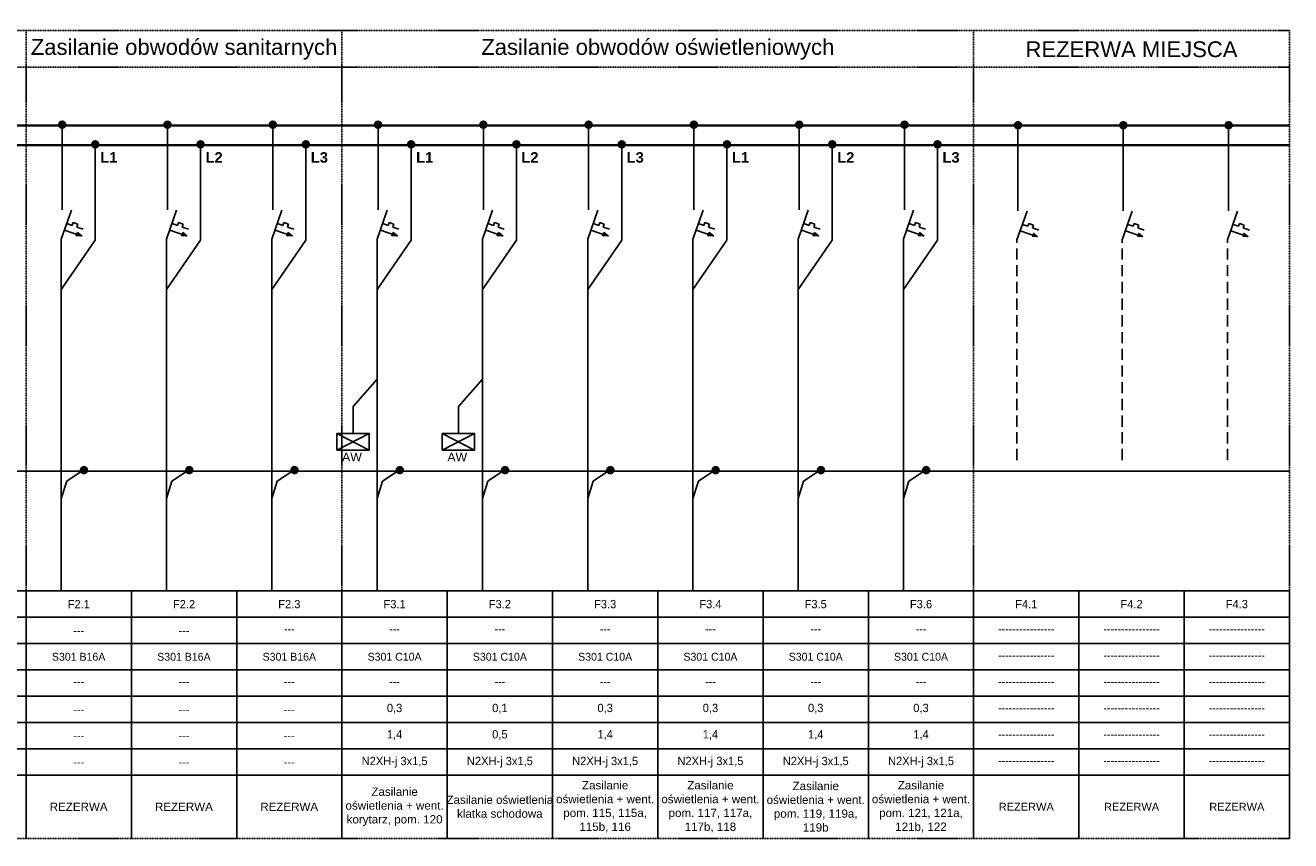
# Model space of a CAD drawing. Header units: millimetres. Extents: x 203 to 3426, y 719 to 2381.
# Tile 5 of 185: x 1523 to 2244, y 724 to 1189. Entities that reach past the tile are written whole.
import ezdxf
from ezdxf.enums import TextEntityAlignment as Align

# ---------------------------------------------------------------- set-up
doc = ezdxf.new("R2010")
doc.units = ezdxf.units.MM
doc.linetypes.add('DASHED', pattern=[0.75, 0.5, -0.25])
doc.linetypes.add('DASHED2', pattern=[9.525, 6.35, -3.175])
for name, color, linetype in [('Blok', 7, 'Continuous'), ('elektryka', 3, 'Continuous'), ('XE_adresy', 7, 'Continuous'), ('XE_opisy', 7, 'Continuous')]:
    doc.layers.add(name, color=color, linetype=linetype)
doc.styles.add('opis_el', font='arialbd.ttf')
doc.styles.get("Standard").update_dxf_attribs({"font": 'ARIAL.TTF'})
doc.styles.add('STYLE2', font='txt', dxfattribs={"height": 2.5})

msp = doc.modelspace()

# ---------------------------------------------------------------- hatches: boundary and pattern name
at = {"linetype": 'Continuous'}
for points in [[(1556.53, 933.1, 1), (1556.53, 937.97, 1)], [(1616.53, 933.1, 1), (1616.53, 937.97, 1)], [(1676.53, 933.1, 1), (1676.53, 937.97, 1)], [(1736.53, 933.1, 1), (1736.53, 937.97, 1)], [(1796.53, 933.1, 1), (1796.53, 937.97, 1)], [(1856.53, 933.1, 1), (1856.53, 937.97, 1)], [(1916.53, 933.1, 1), (1916.53, 937.97, 1)], [(1976.53, 933.1, 1), (1976.53, 937.97, 1)], [(2036.53, 933.1, 1), (2036.53, 937.97, 1)]]:
    msp.add_hatch(color=94, dxfattribs=at).paths.add_polyline_path(points)
at = {"layer": 'Blok'}
for color, points in [(24, [(1544.14, 1129.95, 1), (1544.14, 1134.83, 1)]), (24, [(1604.14, 1129.95, 1), (1604.14, 1134.83, 1)]), (24, [(1664.14, 1129.95, 1), (1664.14, 1134.83, 1)]), (24, [(1724.14, 1129.95, 1), (1724.14, 1134.83, 1)]), (24, [(1784.14, 1129.95, 1), (1784.14, 1134.83, 1)]), (24, [(1844.14, 1129.95, 1), (1844.14, 1134.83, 1)]), (24, [(1904.14, 1129.95, 1), (1904.14, 1134.83, 1)]), (24, [(1964.14, 1129.95, 1), (1964.14, 1134.83, 1)]), (24, [(2024.14, 1129.95, 1), (2024.14, 1134.83, 1)]), (24, [(2088.85, 1129.65, 1), (2088.85, 1134.53, 1)]), (24, [(2148.85, 1129.65, 1), (2148.85, 1134.53, 1)]), (24, [(2208.85, 1129.65, 1), (2208.85, 1134.53, 1)]), (5, [(1562.98, 1118.76, 1), (1562.98, 1123.64, 1)]), (5, [(1622.98, 1118.76, 1), (1622.98, 1123.64, 1)]), (5, [(1682.98, 1118.76, 1), (1682.98, 1123.64, 1)]), (5, [(1742.98, 1118.76, 1), (1742.98, 1123.64, 1)]), (5, [(1802.98, 1118.76, 1), (1802.98, 1123.64, 1)]), (5, [(1862.98, 1118.76, 1), (1862.98, 1123.64, 1)]), (5, [(1922.98, 1118.76, 1), (1922.98, 1123.64, 1)]), (5, [(1982.98, 1118.76, 1), (1982.98, 1123.64, 1)]), (5, [(2042.98, 1118.76, 1), (2042.98, 1123.64, 1)])]:
    msp.add_hatch(color=color, dxfattribs=at).paths.add_polyline_path(points)
at = {"layer": 'XE_opisy'}
for color, points in [(256, [(1555.41, 1068.86), (1552.05, 1068.84), (1552.8, 1070.97)]), (256, [(1615.41, 1068.86), (1612.05, 1068.84), (1612.8, 1070.97)]), (256, [(1675.41, 1068.86), (1672.05, 1068.84), (1672.8, 1070.97)]), (256, [(1735.41, 1068.86), (1732.05, 1068.84), (1732.8, 1070.97)]), (256, [(1795.41, 1068.86), (1792.05, 1068.84), (1792.8, 1070.97)]), (256, [(1855.41, 1068.86), (1852.05, 1068.84), (1852.8, 1070.97)]), (256, [(1915.41, 1068.86), (1912.05, 1068.84), (1912.8, 1070.97)]), (256, [(1975.41, 1068.86), (1972.05, 1068.84), (1972.8, 1070.97)]), (256, [(2035.41, 1068.86), (2032.05, 1068.84), (2032.8, 1070.97)]), (7, [(2100.05, 1068.41), (2096.7, 1068.39), (2097.44, 1070.52)]), (7, [(2160.05, 1068.41), (2156.7, 1068.39), (2157.44, 1070.52)]), (7, [(2220.05, 1068.41), (2216.7, 1068.39), (2217.44, 1070.52)])]:
    msp.add_hatch(color=color, dxfattribs=at).paths.add_polyline_path(points)

# ---------------------------------------------------------------- linework, layer by layer
at = {"color": 94}
for p, q in [((1546.67, 929.31), (1556.07, 935.57)), ((1606.67, 929.31), (1616.07, 935.57)), ((1666.67, 929.31), (1676.07, 935.57)), ((1726.67, 929.31), (1736.07, 935.57)), ((1786.67, 929.31), (1796.07, 935.57)), ((1846.67, 929.31), (1856.07, 935.57)), ((1906.67, 929.31), (1916.07, 935.57)), ((1966.67, 929.31), (1976.07, 935.57)), ((2026.67, 929.31), (2036.07, 935.57)), ((1543.62, 919.33), (1546.67, 929.31)), ((1603.62, 919.33), (1606.67, 929.31)), ((1663.62, 919.33), (1666.67, 929.31)), ((1723.62, 919.33), (1726.67, 929.31)), ((1783.62, 919.33), (1786.67, 929.31)), ((1843.62, 919.33), (1846.67, 929.31)), ((1903.62, 919.33), (1906.67, 929.31)), ((1963.62, 919.33), (1966.67, 929.31)), ((2023.62, 919.33), (2026.67, 929.31))]:
    msp.add_line(p, q, dxfattribs=at)
for points in [[(1723.62, 987.42), (1709.94, 971.76), (1709.94, 956.47)], [(1783.62, 987.42), (1769.94, 971.76), (1769.94, 956.47)], [(203.56, 866.69), (2243.56, 866.69)], [(1523.56, 866.69), (1523.56, 725.69)], [(1523.56, 866.69), (1523.56, 725.69)], [(1523.56, 866.69), (1523.56, 725.69)], [(1583.56, 866.69), (1583.56, 725.69)], [(1643.56, 866.69), (1643.56, 725.69)], [(1643.56, 866.69), (1643.56, 725.69)], [(1703.56, 866.69), (1703.56, 725.69)], [(1703.56, 866.69), (1703.56, 725.69)], [(1703.56, 866.69), (1703.56, 725.69)], [(1763.56, 866.69), (1763.56, 725.69)], [(1823.56, 866.69), (1823.56, 725.69)], [(1883.56, 866.69), (1883.56, 725.69)], [(1943.56, 866.69), (1943.56, 725.69)], [(2003.56, 866.69), (2003.56, 725.69)], [(2063.56, 866.69), (2063.56, 725.69)], [(2063.56, 866.69), (2063.56, 725.69)], [(2063.56, 866.69), (2063.56, 725.69)], [(2123.56, 866.69), (2123.56, 725.69)], [(2183.56, 866.69), (2183.56, 725.69)], [(2243.56, 866.69), (2243.56, 725.69)], [(263.56, 851.69), (2243.56, 851.69)], [(1643.56, 851.69), (1643.56, 836.69)], [(203.56, 836.69), (2243.56, 836.69)], [(263.56, 821.69), (2243.56, 821.69)], [(1523.56, 821.69), (1523.56, 725.69)], [(1523.56, 821.69), (1523.56, 725.69)], [(1523.56, 821.69), (1523.56, 725.69)], [(1523.56, 821.69), (1523.56, 725.69)], [(1523.56, 821.69), (1523.56, 725.69)], [(1523.56, 821.69), (1523.56, 725.69)], [(1523.56, 821.69), (1523.56, 725.69)], [(1523.56, 821.69), (1523.56, 725.69)], [(1523.56, 821.69), (1523.56, 725.69)], [(1523.56, 821.69), (1523.56, 725.69)], [(1643.56, 821.69), (1643.56, 725.69)], [(1643.56, 821.69), (1643.56, 725.69)], [(1643.56, 821.69), (1643.56, 725.69)], [(1643.56, 821.69), (1643.56, 725.69)], [(1643.56, 821.69), (1643.56, 725.69)], [(1703.56, 821.69), (1703.56, 725.69)], [(1703.56, 821.69), (1703.56, 725.69)], [(1703.56, 821.69), (1703.56, 725.69)], [(1703.56, 821.69), (1703.56, 725.69)], [(1703.56, 821.69), (1703.56, 725.69)], [(1703.56, 821.69), (1703.56, 725.69)], [(1703.56, 821.69), (1703.56, 725.69)], [(1703.56, 821.69), (1703.56, 725.69)], [(1703.56, 821.69), (1703.56, 725.69)], [(1703.56, 821.69), (1703.56, 725.69)], [(2063.56, 821.69), (2063.56, 725.69)], [(2123.56, 821.69), (2123.56, 725.69)], [(203.56, 806.69), (2243.56, 806.69)], [(203.56, 791.69), (2243.56, 791.69)], [(203.56, 776.69), (2243.56, 776.69)], [(203.56, 761.69), (2243.56, 761.69)]]:
    msp.add_lwpolyline(points)
at = {"color": 1}
for points in [[(1700.72, 956.47), (1719.16, 956.47), (1719.16, 946.94), (1700.72, 946.94)], [(1760.72, 956.47), (1779.16, 956.47), (1779.16, 946.94), (1760.72, 946.94)]]:
    msp.add_lwpolyline(points, close=True, dxfattribs=at)
for points in [[(1700.72, 956.47), (1719.16, 946.94)], [(1700.72, 946.94), (1719.16, 956.47)], [(1760.72, 956.47), (1779.16, 946.94)], [(1760.72, 946.94), (1779.16, 956.47)]]:
    msp.add_lwpolyline(points, dxfattribs=at)
at = {"layer": 'Blok', "linetype": 'DASHED2', "ltscale": 0.1}
for p, q in [((203.56, 1186.11), (2243.56, 1186.11)), ((203.56, 1165.11), (2243.56, 1165.11))]:
    msp.add_line(p, q, dxfattribs=at)
at = {"layer": 'Blok', "color": 24}
for p, q in [((1544.14, 1132.43), (1544.14, 1083.83)), ((1604.14, 1132.43), (1604.14, 1083.83)), ((1664.14, 1132.43), (1664.14, 1083.83)), ((1724.14, 1132.43), (1724.14, 1083.83)), ((1784.14, 1132.43), (1784.14, 1083.83)), ((1844.14, 1132.43), (1844.14, 1083.83)), ((1904.14, 1132.43), (1904.14, 1083.83)), ((1964.14, 1132.43), (1964.14, 1083.83)), ((2024.14, 1132.43), (2024.14, 1083.83)), ((2088.78, 1132.27), (2088.78, 1083.37)), ((2148.78, 1132.27), (2148.78, 1083.37)), ((2208.78, 1132.27), (2208.78, 1083.37))]:
    msp.add_line(p, q, dxfattribs=at)
at = {"layer": 'Blok', "color": 5}
for p, q in [((1562.98, 1121.24), (1562.98, 1066.57)), ((1622.98, 1121.24), (1622.98, 1066.57)), ((1682.98, 1121.24), (1682.98, 1066.57)), ((1742.98, 1121.24), (1742.98, 1066.57)), ((1802.98, 1121.24), (1802.98, 1066.57)), ((1862.98, 1121.24), (1862.98, 1066.57)), ((1922.98, 1121.24), (1922.98, 1066.57)), ((1982.98, 1121.24), (1982.98, 1066.57)), ((2042.98, 1121.24), (2042.98, 1066.57)), ((1562.98, 1066.57), (1543.62, 1038.54)), ((1622.98, 1066.57), (1603.62, 1038.54)), ((1682.98, 1066.57), (1663.62, 1038.54)), ((1742.98, 1066.57), (1723.62, 1038.54)), ((1802.98, 1066.57), (1783.62, 1038.54)), ((1862.98, 1066.57), (1843.62, 1038.54)), ((1922.98, 1066.57), (1903.62, 1038.54)), ((1982.98, 1066.57), (1963.62, 1038.54)), ((2042.98, 1066.57), (2023.62, 1038.54))]:
    msp.add_line(p, q, dxfattribs=at)
at = {"layer": 'Blok', "color": 24, "const_width": 1.4}
msp.add_lwpolyline([(203.56, 1131.98), (2243.56, 1131.98)], dxfattribs=at)
at = {"layer": 'Blok', "color": 5, "const_width": 1.4}
msp.add_lwpolyline([(203.56, 1120.78), (2243.56, 1120.78)], dxfattribs=at)
at = {"layer": 'Blok', "color": 2, "linetype": 'DASHED2', "const_width": 1}
msp.add_lwpolyline([(203.56, 934.99), (2243.56, 934.99)], dxfattribs=at)
at = {"layer": 'Blok', "color": 94, "linetype": 'DASHED', "const_width": 1}
msp.add_lwpolyline([(203.56, 934.99), (2243.56, 934.99)], dxfattribs=at)
at = {"layer": 'elektryka', "color": 7, "linetype": 'Continuous'}
for p, q in [((1543.62, 866.69), (1543.62, 1067.18)), ((1603.62, 866.69), (1603.62, 1067.18)), ((1663.62, 866.69), (1663.62, 1067.18)), ((1723.62, 866.69), (1723.62, 1067.18)), ((1783.62, 866.69), (1783.62, 1067.18)), ((1843.62, 866.69), (1843.62, 1067.18)), ((1903.62, 866.69), (1903.62, 1067.18)), ((1963.62, 866.69), (1963.62, 1067.18)), ((2023.62, 866.69), (2023.62, 1067.18))]:
    msp.add_line(p, q, dxfattribs=at)
at = {"layer": 'XE_opisy', "linetype": 'DASHED2', "ltscale": 0.1}
for p, q in [((1523.56, 1186.11), (1523.56, 866.69)), ((1703.56, 1186.11), (1703.56, 866.69)), ((2063.56, 1186.11), (2063.56, 866.69)), ((2243.56, 1186.11), (2243.56, 866.69))]:
    msp.add_line(p, q, dxfattribs=at)
at = {"layer": 'XE_opisy'}
for p, q in [((1543.62, 1067.18), (1549.35, 1083.61)), ((1603.62, 1067.18), (1609.35, 1083.61)), ((1663.62, 1067.18), (1669.35, 1083.61)), ((1723.62, 1067.18), (1729.35, 1083.61)), ((1783.62, 1067.18), (1789.35, 1083.61)), ((1843.62, 1067.18), (1849.35, 1083.61)), ((1903.62, 1067.18), (1909.35, 1083.61)), ((1963.62, 1067.18), (1969.35, 1083.61)), ((2023.62, 1067.18), (2029.35, 1083.61)), ((1549.88, 1074.94), (1546.76, 1076.03)), ((1550.45, 1076.58), (1549.88, 1074.94)), ((1553.08, 1075.66), (1550.44, 1076.63)), ((1552.51, 1074.02), (1553.08, 1075.66)), ((1609.88, 1074.94), (1606.76, 1076.03)), ((1610.45, 1076.58), (1609.88, 1074.94)), ((1613.08, 1075.66), (1610.44, 1076.63)), ((1612.51, 1074.02), (1613.08, 1075.66)), ((1669.88, 1074.94), (1666.76, 1076.03)), ((1670.45, 1076.58), (1669.88, 1074.94)), ((1673.08, 1075.66), (1670.44, 1076.63)), ((1672.51, 1074.02), (1673.08, 1075.66)), ((1729.88, 1074.94), (1726.76, 1076.03)), ((1730.45, 1076.58), (1729.88, 1074.94)), ((1733.08, 1075.66), (1730.44, 1076.63)), ((1732.51, 1074.02), (1733.08, 1075.66)), ((1789.88, 1074.94), (1786.76, 1076.03)), ((1790.45, 1076.58), (1789.88, 1074.94)), ((1793.08, 1075.66), (1790.44, 1076.63)), ((1792.51, 1074.02), (1793.08, 1075.66)), ((1849.88, 1074.94), (1846.76, 1076.03)), ((1850.45, 1076.58), (1849.88, 1074.94)), ((1853.08, 1075.66), (1850.44, 1076.63)), ((1852.51, 1074.02), (1853.08, 1075.66)), ((1909.88, 1074.94), (1906.76, 1076.03)), ((1910.45, 1076.58), (1909.88, 1074.94)), ((1913.08, 1075.66), (1910.44, 1076.63)), ((1912.51, 1074.02), (1913.08, 1075.66)), ((1969.88, 1074.94), (1966.76, 1076.03)), ((1970.45, 1076.58), (1969.88, 1074.94)), ((1973.08, 1075.66), (1970.44, 1076.63)), ((1972.51, 1074.02), (1973.08, 1075.66)), ((2029.88, 1074.94), (2026.76, 1076.03)), ((2030.45, 1076.58), (2029.88, 1074.94)), ((2033.08, 1075.66), (2030.44, 1076.63)), ((2032.51, 1074.02), (2033.08, 1075.66)), ((1554.77, 1069.09), (1545.47, 1072.33)), ((1552.05, 1068.84), (1552.82, 1071.04)), ((1556.06, 1072.78), (1552.51, 1074.02)), ((1555.41, 1068.86), (1552.8, 1070.97)), ((1614.77, 1069.09), (1605.47, 1072.33)), ((1612.05, 1068.84), (1612.82, 1071.04)), ((1616.06, 1072.78), (1612.51, 1074.02)), ((1615.41, 1068.86), (1612.8, 1070.97)), ((1674.77, 1069.09), (1665.47, 1072.33)), ((1672.05, 1068.84), (1672.82, 1071.04)), ((1676.06, 1072.78), (1672.51, 1074.02)), ((1675.41, 1068.86), (1672.8, 1070.97)), ((1734.77, 1069.09), (1725.47, 1072.33)), ((1732.05, 1068.84), (1732.82, 1071.04)), ((1736.06, 1072.78), (1732.51, 1074.02)), ((1735.41, 1068.86), (1732.8, 1070.97)), ((1794.77, 1069.09), (1785.47, 1072.33)), ((1792.05, 1068.84), (1792.82, 1071.04)), ((1796.06, 1072.78), (1792.51, 1074.02)), ((1795.41, 1068.86), (1792.8, 1070.97)), ((1854.77, 1069.09), (1845.47, 1072.33)), ((1852.05, 1068.84), (1852.82, 1071.04)), ((1856.06, 1072.78), (1852.51, 1074.02)), ((1855.41, 1068.86), (1852.8, 1070.97)), ((1914.77, 1069.09), (1905.47, 1072.33)), ((1912.05, 1068.84), (1912.82, 1071.04)), ((1916.06, 1072.78), (1912.51, 1074.02)), ((1915.41, 1068.86), (1912.8, 1070.97)), ((1974.77, 1069.09), (1965.47, 1072.33)), ((1972.05, 1068.84), (1972.82, 1071.04)), ((1976.06, 1072.78), (1972.51, 1074.02)), ((1975.41, 1068.86), (1972.8, 1070.97)), ((2034.77, 1069.09), (2025.47, 1072.33)), ((2032.05, 1068.84), (2032.82, 1071.04)), ((2036.06, 1072.78), (2032.51, 1074.02)), ((2035.41, 1068.86), (2032.8, 1070.97))]:
    msp.add_line(p, q, dxfattribs=at)
at = {"layer": 'XE_opisy', "color": 7}
for p, q in [((2088.27, 1066.72), (2093.99, 1083.16)), ((2148.27, 1066.72), (2153.99, 1083.16)), ((2208.27, 1066.72), (2213.99, 1083.16)), ((2094.52, 1074.49), (2091.4, 1075.58)), ((2095.1, 1076.12), (2094.52, 1074.49)), ((2097.72, 1075.2), (2095.08, 1076.18)), ((2097.15, 1073.57), (2097.72, 1075.2)), ((2154.52, 1074.49), (2151.4, 1075.58)), ((2155.1, 1076.12), (2154.52, 1074.49)), ((2157.72, 1075.2), (2155.08, 1076.18)), ((2157.15, 1073.57), (2157.72, 1075.2)), ((2214.52, 1074.49), (2211.4, 1075.58)), ((2215.1, 1076.12), (2214.52, 1074.49)), ((2217.72, 1075.2), (2215.08, 1076.18)), ((2217.15, 1073.57), (2217.72, 1075.2)), ((2099.41, 1068.63), (2090.11, 1071.88)), ((2100.7, 1072.33), (2097.15, 1073.57)), ((2100.05, 1068.41), (2097.44, 1070.52)), ((2159.41, 1068.63), (2150.11, 1071.88)), ((2160.7, 1072.33), (2157.15, 1073.57)), ((2160.05, 1068.41), (2157.44, 1070.52)), ((2219.41, 1068.63), (2210.11, 1071.88)), ((2220.7, 1072.33), (2217.15, 1073.57)), ((2220.05, 1068.41), (2217.44, 1070.52))]:
    msp.add_line(p, q, dxfattribs=at)
at = {"layer": 'XE_opisy', "color": 7, "linetype": 'DASHED2'}
for p, q in [((2088.27, 941.23), (2088.27, 1066.73)), ((2148.27, 941.23), (2148.27, 1066.73)), ((2208.27, 941.23), (2208.27, 1066.73))]:
    msp.add_line(p, q, dxfattribs=at)
at = {"layer": 'XE_opisy', "linetype": 'DASHED2', "ltscale": 0.1}
msp.add_lwpolyline([(203.56, 725.69), (2243.56, 725.69)], dxfattribs=at)

# ---------------------------------------------------------------- texts
at = {"linetype": 'Continuous', "style": 'opis_el'}
for s, p in [('L1', (1565.8, 1110.75)), ('L2', (1625.8, 1110.75)), ('L3', (1685.8, 1110.75)), ('L1', (1745.8, 1110.75)), ('L2', (1805.8, 1110.75)), ('L3', (1865.8, 1110.75)), ('L1', (1925.8, 1110.75)), ('L2', (1985.8, 1110.75)), ('L3', (2045.8, 1110.75))]:
    msp.add_text(s, height=6, dxfattribs=at).set_placement(p)
at = {"char_height": 9, "attachment_point": 4}
for s, width, gutter_width, heights, insert in [('\\pxqc;Zasilanie obwodów sanitarnych', 179.9998, 12.5, [15.78], (1523.56, 1175.34)), ('\\pxqc;Zasilanie obwodów oświetleniowych', 359.9991, 12.5, [15.78], (1703.56, 1175.34)), ('\\pxqc;REZERWA MIEJSCA', 179.938, 60, [13.63], (2063.56, 1175.34))]:
    msp.add_mtext_dynamic_manual_height_columns(s, width=width, gutter_width=gutter_width, heights=heights, dxfattribs=dict(at, insert=insert))
at = {"color": 1, "char_height": 5, "attachment_point": 1}
for insert in [(1703.64, 945.48), (1763.64, 945.48)]:
    msp.add_mtext_dynamic_manual_height_columns('AW', width=8.9662, gutter_width=12.5, heights=[0], dxfattribs=dict(at, insert=insert))
at = {"layer": 'elektryka', "color": 7, "linetype": 'Continuous', "style": 'STYLE2'}
for s, p in [('F2.1', (1553.56, 859.17)), ('F2.2', (1613.56, 859.17)), ('---', (1553.56, 844.17)), ('---', (1613.56, 844.17)), ('---', (1553.49, 799.17)), ('---', (1613.49, 799.17)), ('---', (1673.49, 799.17)), ('---', (1553.49, 784.17)), ('---', (1613.49, 784.17)), ('---', (1673.49, 784.17)), ('N2XH-j 3x1,5', (1733.56, 769.19)), ('N2XH-j 3x1,5', (1793.56, 769.19)), ('N2XH-j 3x1,5', (1853.56, 769.19)), ('N2XH-j 3x1,5', (1913.56, 769.19)), ('N2XH-j 3x1,5', (1973.56, 769.19)), ('N2XH-j 3x1,5', (2033.56, 769.19)), ('---', (1553.49, 769.17)), ('---', (1613.49, 769.17)), ('---', (1673.49, 769.17))]:
    msp.add_text(s, height=4.725, dxfattribs=at).set_placement(p, align=Align.MIDDLE)
for s, p in [('---', (1553.56, 815)), ('---', (1613.56, 815)), ('---', (1673.56, 815)), ('0,3', (1733.56, 800)), ('0,1', (1793.56, 800)), ('0,3', (1853.56, 800)), ('0,3', (1913.56, 800)), ('0,3', (1973.56, 800)), ('0,3', (2033.56, 800)), ('1,4', (1733.56, 785)), ('0,5', (1793.56, 785)), ('1,4', (1853.56, 785)), ('1,4', (1913.56, 785)), ('1,4', (1973.56, 785)), ('1,4', (2033.56, 785))]:
    msp.add_text(s, height=4.725, dxfattribs=at).set_placement(p, align=Align.MIDDLE_CENTER)
at = {"layer": 'elektryka', "color": 7, "linetype": 'Continuous', "char_height": 4.725, "width": 60.0003, "attachment_point": 5, "style": 'STYLE2'}
for s, insert in [('\\pxqc;{\\fArial|b0|i0|c238|p34;\\C0;Zasilanie oświetlenia + went.\\Pkorytarz, pom. 120}', (1733.55, 743.69)), ('\\pxqc;{\\fArial|b0|i0|c238|p34;\\C0;Zasilanie oświetlenia + went.\\Ppom. 115, 115a, 115b, 116}', (1853.55, 743.69)), ('\\pxqc;{\\fArial|b0|i0|c238|p34;\\C0;Zasilanie oświetlenia + went.\\Ppom. 117, 117a, 117b, 118}', (1913.55, 743.69)), ('\\pxqc;{\\fArial|b0|i0|c238|p34;\\C0;Zasilanie oświetlenia + went.\\Ppom. 119, 119a, 119b}', (1973.55, 743.69)), ('\\pxqc;{\\fArial|b0|i0|c238|p34;\\C0;Zasilanie oświetlenia + went.\\Ppom. 121, 121a, 121b, 122}', (2033.55, 743.69)), ('\\pxqc;{\\fArial|b0|i0|c238|p34;\\C0;Zasilanie oświetlenia\\Pklatka schodowa}', (1793.55, 743.69)), ('\\A1;{\\fArial|b0|i0|c238|p34;REZERWA}', (1553.49, 743.69)), ('\\A1;{\\fArial|b0|i0|c238|p34;REZERWA}', (1613.49, 743.69)), ('\\A1;{\\fArial|b0|i0|c238|p34;REZERWA}', (1673.49, 743.69))]:
    msp.add_mtext(s, dxfattribs=dict(at, insert=insert))
at = {"layer": 'XE_adresy', "linetype": 'Continuous', "style": 'STYLE2'}
for s, p in [('F2.3', (1673.56, 859.19)), ('F3.1', (1733.56, 859.19)), ('F3.2', (1793.56, 859.19)), ('F3.3', (1853.56, 859.19)), ('F3.4', (1913.56, 859.19)), ('F3.5', (1973.56, 859.19)), ('F3.6', (2033.56, 859.19)), ('F4.1', (2093.56, 859.19)), ('F4.2', (2153.56, 859.19)), ('F4.3', (2213.56, 859.19))]:
    msp.add_text(s, height=4.725, dxfattribs=at).set_placement(p, align=Align.MIDDLE)
at = {"layer": 'XE_opisy', "linetype": 'Continuous', "style": 'STYLE2'}
for s, p in [('---', (1673.56, 845)), ('---', (1733.56, 845)), ('---', (1793.56, 845)), ('---', (1853.56, 845)), ('---', (1913.56, 845)), ('---', (1973.56, 845)), ('---', (2033.56, 845)), ('----------------', (2093.56, 845)), ('----------------', (2153.56, 845)), ('----------------', (2213.56, 845)), ('----------------', (2093.56, 830)), ('----------------', (2153.56, 830)), ('----------------', (2213.56, 830)), ('---', (1733.56, 815)), ('---', (1793.56, 815)), ('---', (1853.56, 815)), ('---', (1913.56, 815)), ('---', (1973.56, 815)), ('---', (2033.56, 815)), ('----------------', (2093.56, 815)), ('----------------', (2153.56, 815)), ('----------------', (2213.56, 815)), ('----------------', (2093.56, 800)), ('----------------', (2153.56, 800)), ('----------------', (2213.56, 800)), ('----------------', (2093.56, 785)), ('----------------', (2153.56, 785)), ('----------------', (2213.56, 785)), ('----------------', (2093.56, 770)), ('----------------', (2153.56, 770)), ('----------------', (2213.56, 770))]:
    msp.add_text(s, height=4.5, dxfattribs=at).set_placement(p, align=Align.MIDDLE_CENTER)
for s, p in [('S301 B16A', (1553.49, 829.17)), ('S301 B16A', (1613.49, 829.17)), ('S301 B16A', (1673.56, 829.19)), ('S301 C10A', (1733.56, 829.19)), ('S301 C10A', (1793.56, 829.19)), ('S301 C10A', (1853.56, 829.19)), ('S301 C10A', (1913.56, 829.19)), ('S301 C10A', (1973.56, 829.19)), ('S301 C10A', (2033.56, 829.19))]:
    msp.add_text(s, height=4.5, dxfattribs=at).set_placement(p, align=Align.MIDDLE)
at = {"layer": 'XE_opisy', "linetype": 'Continuous', "char_height": 4.5, "width": 60.0003, "attachment_point": 5, "style": 'STYLE2'}
for insert in [(2093.56, 743.69), (2153.56, 743.69), (2213.56, 743.69)]:
    msp.add_mtext('\\pxqc;{\\fArial|b0|i0|c238|p34;\\C0;REZERWA}', dxfattribs=dict(at, insert=insert))

doc.saveas('drawing.dxf')
